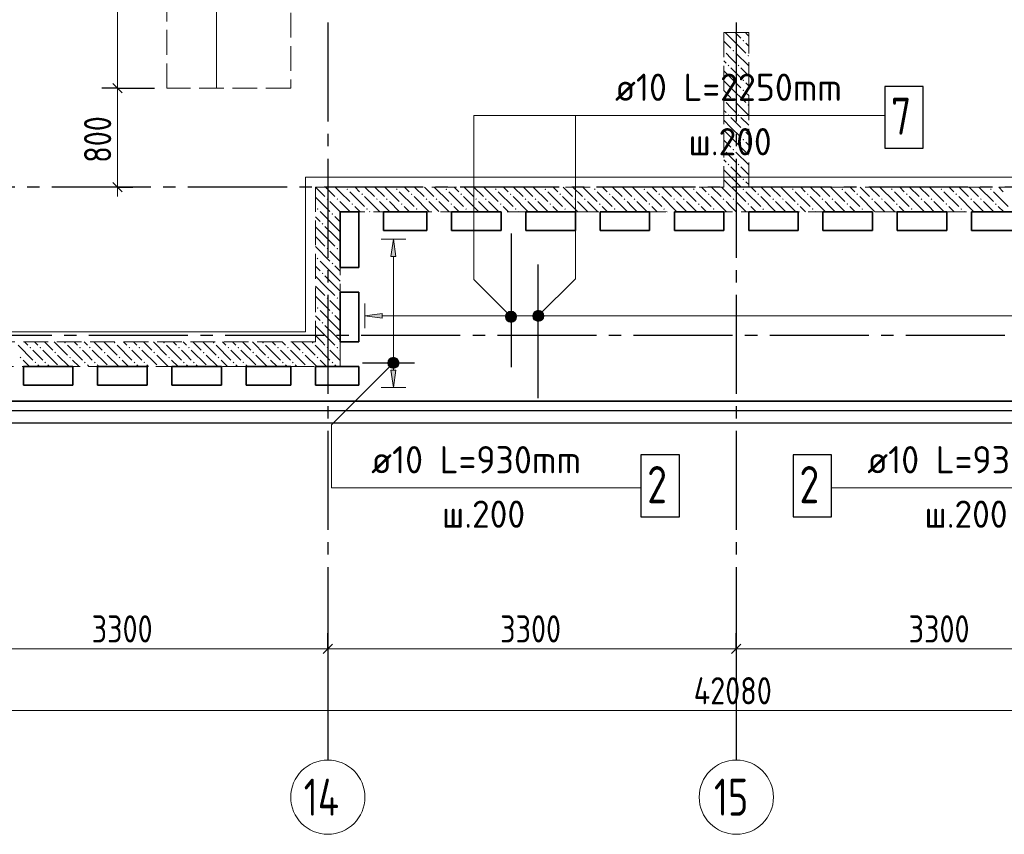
# Model space of a CAD drawing. Header units: millimetres. Extents: x 0 to 61017, y 0 to 42000.
# Tile 9 of 29: x 22450 to 30405, y 16370 to 22953. Entities that reach past the tile are written whole.
import ezdxf

# ---------------------------------------------------------------- set-up
doc = ezdxf.new("R2010")
doc.units = ezdxf.units.MM
doc.linetypes.add('______2', pattern=[270, 200, -70])
doc.linetypes.add('______5', pattern=[1100, 800, -100, 100, -100])
for name, color, linetype, lineweight in [('Standard', 7, 'Continuous', 25), ('ДОП Низ по У', 7, 'Continuous', 25), ('Обрамление П-обр. равн.', 7, 'Continuous', 25), ('Оси', 40, '______5', 18), ('Позиционная метка линия выноска', 7, 'Continuous', 13), ('Позиционная метка номер позиции', 7, 'Continuous', 13), ('Примечания', 7, 'Continuous', 25)]:
    doc.layers.add(name, color=color, linetype=linetype, lineweight=lineweight)
doc.layers.add('ЖБ Перекрытие верхний уровень', color=7, linetype='Continuous', lineweight=25, true_color=0xe0e0ff)
doc.layers.add('ЖБ Стена верхний уровень', color=7, linetype='Continuous', lineweight=25, true_color=0x006e00)
doc.styles.add('GOST 2.304-81', font='txt')
doc.styles.add('ISOCPEUR', font='txt')

msp = doc.modelspace()

# ---------------------------------------------------------------- hatches: boundary and pattern name
at = {"layer": 'ЖБ Стена верхний уровень', "linetype": 'Continuous', "lineweight": 18, "transparency": 33554687}
for points in [[(28290.5, 22783.1), (28296.9, 22789.6), (28303.4, 22783.1), (28296.9, 22776.6)], [(28140, 22706.6), (28143.5, 22703.1), (28140, 22699.7)], [(28210.4, 22703.1), (28216.9, 22709.6), (28223.4, 22703.1), (28216.9, 22696.6)], [(28330.5, 22663.1), (28337, 22669.6), (28340, 22666.6), (28340, 22659.7), (28337, 22656.6)], [(28170.5, 22583.1), (28177, 22589.6), (28183.5, 22583.1), (28177, 22576.6)], [(28250.5, 22583.1), (28257, 22589.6), (28263.5, 22583.1), (28257, 22576.6)], [(28290.5, 22463.1), (28296.9, 22469.6), (28303.4, 22463.1), (28296.9, 22456.6)], [(28290.5, 22383.1), (28296.9, 22389.6), (28303.4, 22383.1), (28296.9, 22376.6)], [(28140, 22306.6), (28143.5, 22303.1), (28140, 22299.7)], [(28210.4, 22303.1), (28216.9, 22309.6), (28223.4, 22303.1), (28216.9, 22296.6)], [(28330.5, 22263.1), (28337, 22269.6), (28340, 22266.6), (28340, 22259.7), (28337, 22256.6)], [(28170.5, 22183.1), (28177, 22189.6), (28183.5, 22183.1), (28177, 22176.6)], [(28250.5, 22183.1), (28257, 22189.6), (28263.5, 22183.1), (28257, 22176.6)], [(28290.5, 22063.1), (28296.9, 22069.6), (28303.4, 22063.1), (28296.9, 22056.6)], [(28290.5, 21983.1), (28296.9, 21989.6), (28303.4, 21983.1), (28296.9, 21976.6)], [(28140, 21906.6), (28143.5, 21903.1), (28140, 21899.7)], [(28210.4, 21903.1), (28216.9, 21909.6), (28223.4, 21903.1), (28216.9, 21896.6)], [(28330.5, 21863.1), (28337, 21869.6), (28340, 21866.6), (28340, 21859.7), (28337, 21856.6)], [(28170.5, 21783.1), (28177, 21789.6), (28183.5, 21783.1), (28177, 21776.6)], [(28250.5, 21783.1), (28257, 21789.6), (28263.5, 21783.1), (28257, 21776.6)], [(28290.5, 21663.1), (28296.9, 21669.6), (28303.4, 21663.1), (28296.9, 21656.6)], [(25090.5, 21583.1), (25097, 21589.6), (25103.4, 21583.1), (25097, 21576.6)], [(25490.5, 21583.1), (25497, 21589.6), (25503.4, 21583.1), (25497, 21576.6)], [(25890.5, 21583.1), (25897, 21589.6), (25903.4, 21583.1), (25897, 21576.6)], [(26290.5, 21583.1), (26296.9, 21589.6), (26303.4, 21583.1), (26296.9, 21576.6)], [(26690.5, 21583.1), (26696.9, 21589.6), (26703.4, 21583.1), (26696.9, 21576.6)], [(27090.5, 21583.1), (27096.9, 21589.6), (27103.4, 21583.1), (27096.9, 21576.6)], [(27490.5, 21583.1), (27496.9, 21589.6), (27503.4, 21583.1), (27496.9, 21576.6)], [(27890.5, 21583.1), (27896.9, 21589.6), (27903.4, 21583.1), (27896.9, 21576.6)], [(28290.5, 21583.1), (28296.9, 21589.6), (28303.4, 21583.1), (28296.9, 21576.6)], [(28690.5, 21583.1), (28696.9, 21589.6), (28703.4, 21583.1), (28696.9, 21576.6)], [(29090.5, 21583.1), (29096.9, 21589.6), (29103.4, 21583.1), (29096.9, 21576.6)], [(29490.5, 21583.1), (29496.9, 21589.6), (29503.4, 21583.1), (29496.9, 21576.6)], [(29890.5, 21583.1), (29896.9, 21589.6), (29903.4, 21583.1), (29896.9, 21576.6)], [(30290.5, 21583.1), (30296.9, 21589.6), (30303.4, 21583.1), (30296.9, 21576.6)], [(24930.5, 21503.1), (24937, 21509.6), (24943.5, 21503.1), (24937, 21496.6)], [(25010.4, 21503.1), (25016.9, 21509.6), (25023.4, 21503.1), (25016.9, 21496.6)], [(25210.4, 21543.1), (25216.9, 21549.6), (25223.4, 21543.1), (25216.9, 21536.6)], [(25330.5, 21503.1), (25337, 21509.6), (25343.5, 21503.1), (25337, 21496.6)], [(25410.4, 21503.1), (25416.9, 21509.6), (25423.4, 21503.1), (25416.9, 21496.6)], [(25610.4, 21543.1), (25616.9, 21549.6), (25623.4, 21543.1), (25616.9, 21536.6)], [(25730.5, 21503.1), (25737, 21509.6), (25743.5, 21503.1), (25737, 21496.6)], [(25810.4, 21503.1), (25816.9, 21509.6), (25823.4, 21503.1), (25816.9, 21496.6)], [(26010.4, 21543.1), (26016.9, 21549.6), (26023.4, 21543.1), (26016.9, 21536.6)], [(26130.5, 21503.1), (26137, 21509.6), (26143.5, 21503.1), (26137, 21496.6)], [(26210.4, 21503.1), (26216.9, 21509.6), (26223.4, 21503.1), (26216.9, 21496.6)], [(26410.4, 21543.1), (26416.9, 21549.6), (26423.4, 21543.1), (26416.9, 21536.6)], [(26530.5, 21503.1), (26537, 21509.6), (26543.5, 21503.1), (26537, 21496.6)], [(26610.4, 21503.1), (26616.9, 21509.6), (26623.4, 21503.1), (26616.9, 21496.6)], [(26810.4, 21543.1), (26816.9, 21549.6), (26823.4, 21543.1), (26816.9, 21536.6)], [(26930.5, 21503.1), (26937, 21509.6), (26943.5, 21503.1), (26937, 21496.6)], [(27010.4, 21503.1), (27016.9, 21509.6), (27023.4, 21503.1), (27016.9, 21496.6)], [(27210.4, 21543.1), (27216.9, 21549.6), (27223.4, 21543.1), (27216.9, 21536.6)], [(27330.5, 21503.1), (27337, 21509.6), (27343.5, 21503.1), (27337, 21496.6)], [(27410.4, 21503.1), (27416.9, 21509.6), (27423.4, 21503.1), (27416.9, 21496.6)], [(27610.4, 21543.1), (27616.9, 21549.6), (27623.4, 21543.1), (27616.9, 21536.6)], [(27730.5, 21503.1), (27737, 21509.6), (27743.5, 21503.1), (27737, 21496.6)], [(27810.4, 21503.1), (27816.9, 21509.6), (27823.4, 21503.1), (27816.9, 21496.6)], [(28010.4, 21543.1), (28016.9, 21549.6), (28023.4, 21543.1), (28016.9, 21536.6)], [(28130.5, 21503.1), (28137, 21509.6), (28143.5, 21503.1), (28137, 21496.6)], [(28210.4, 21503.1), (28216.9, 21509.6), (28223.4, 21503.1), (28216.9, 21496.6)], [(28410.4, 21543.1), (28416.9, 21549.6), (28423.4, 21543.1), (28416.9, 21536.6)], [(28530.5, 21503.1), (28537, 21509.6), (28543.5, 21503.1), (28537, 21496.6)], [(28610.4, 21503.1), (28616.9, 21509.6), (28623.4, 21503.1), (28616.9, 21496.6)], [(28810.4, 21543.1), (28816.9, 21549.6), (28823.4, 21543.1), (28816.9, 21536.6)], [(28930.5, 21503.1), (28937, 21509.6), (28943.5, 21503.1), (28937, 21496.6)], [(29010.4, 21503.1), (29016.9, 21509.6), (29023.4, 21503.1), (29016.9, 21496.6)], [(29210.4, 21543.1), (29216.9, 21549.6), (29223.4, 21543.1), (29216.9, 21536.6)], [(29330.5, 21503.1), (29337, 21509.6), (29343.5, 21503.1), (29337, 21496.6)], [(29410.4, 21503.1), (29416.9, 21509.6), (29423.4, 21503.1), (29416.9, 21496.6)], [(29610.4, 21543.1), (29616.9, 21549.6), (29623.4, 21543.1), (29616.9, 21536.6)], [(29730.5, 21503.1), (29737, 21509.6), (29743.5, 21503.1), (29737, 21496.6)], [(29810.4, 21503.1), (29816.9, 21509.6), (29823.4, 21503.1), (29816.9, 21496.6)], [(30010.4, 21543.1), (30016.9, 21549.6), (30023.4, 21543.1), (30016.9, 21536.6)], [(30130.5, 21503.1), (30137, 21509.6), (30143.5, 21503.1), (30137, 21496.6)], [(30210.4, 21503.1), (30216.9, 21509.6), (30223.4, 21503.1), (30216.9, 21496.6)], [(24850.5, 21423.1), (24857, 21429.6), (24863.5, 21423.1), (24857, 21416.6)], [(25130.5, 21463.1), (25137, 21469.6), (25143.5, 21463.1), (25137, 21456.6)], [(25250.5, 21423.1), (25257, 21429.6), (25263.5, 21423.1), (25257, 21416.6)], [(25530.5, 21463.1), (25537, 21469.6), (25543.5, 21463.1), (25537, 21456.6)], [(25650.5, 21423.1), (25657, 21429.6), (25663.5, 21423.1), (25657, 21416.6)], [(25930.5, 21463.1), (25937, 21469.6), (25943.5, 21463.1), (25937, 21456.6)], [(26050.5, 21423.1), (26057, 21429.6), (26063.5, 21423.1), (26057, 21416.6)], [(26330.5, 21463.1), (26337, 21469.6), (26343.5, 21463.1), (26337, 21456.6)], [(26450.5, 21423.1), (26457, 21429.6), (26463.5, 21423.1), (26457, 21416.6)], [(26730.5, 21463.1), (26737, 21469.6), (26743.5, 21463.1), (26737, 21456.6)], [(26850.5, 21423.1), (26857, 21429.6), (26863.5, 21423.1), (26857, 21416.6)], [(27130.5, 21463.1), (27137, 21469.6), (27143.5, 21463.1), (27137, 21456.6)], [(27250.5, 21423.1), (27257, 21429.6), (27263.5, 21423.1), (27257, 21416.6)], [(27530.5, 21463.1), (27537, 21469.6), (27543.5, 21463.1), (27537, 21456.6)], [(27650.5, 21423.1), (27657, 21429.6), (27663.5, 21423.1), (27657, 21416.6)], [(27930.5, 21463.1), (27937, 21469.6), (27943.5, 21463.1), (27937, 21456.6)], [(28050.5, 21423.1), (28057, 21429.6), (28063.5, 21423.1), (28057, 21416.6)], [(28330.5, 21463.1), (28337, 21469.6), (28343.5, 21463.1), (28337, 21456.6)], [(28450.5, 21423.1), (28457, 21429.6), (28463.5, 21423.1), (28457, 21416.6)], [(28730.5, 21463.1), (28737, 21469.6), (28743.5, 21463.1), (28737, 21456.6)], [(28850.5, 21423.1), (28857, 21429.6), (28863.5, 21423.1), (28857, 21416.6)], [(29130.5, 21463.1), (29137, 21469.6), (29143.5, 21463.1), (29137, 21456.6)], [(29250.5, 21423.1), (29257, 21429.6), (29263.5, 21423.1), (29257, 21416.6)], [(29530.5, 21463.1), (29537, 21469.6), (29543.5, 21463.1), (29537, 21456.6)], [(29650.5, 21423.1), (29657, 21429.6), (29663.5, 21423.1), (29657, 21416.6)], [(29930.5, 21463.1), (29937, 21469.6), (29943.5, 21463.1), (29937, 21456.6)], [(30050.5, 21423.1), (30057, 21429.6), (30063.5, 21423.1), (30057, 21416.6)], [(30330.5, 21463.1), (30337, 21469.6), (30343.5, 21463.1), (30337, 21456.6)], [(24970.5, 21383.1), (24977, 21389.6), (24983.5, 21383.1), (24977, 21376.6)], [(24890.5, 21303.1), (24897, 21309.6), (24903.4, 21303.1), (24897, 21296.6)], [(24930.5, 21103.1), (24937, 21109.6), (24943.5, 21103.1), (24937, 21096.6)], [(25010.4, 21103.1), (25016.9, 21109.6), (25023.4, 21103.1), (25016.9, 21096.6)], [(24850.5, 21023.1), (24857, 21029.6), (24863.5, 21023.1), (24857, 21016.6)], [(24970.5, 20983.1), (24977, 20989.6), (24983.5, 20983.1), (24977, 20976.6)], [(24890.5, 20903.1), (24897, 20909.6), (24903.4, 20903.1), (24897, 20896.6)], [(24930.5, 20703.1), (24937, 20709.6), (24943.5, 20703.1), (24937, 20696.6)], [(25010.4, 20703.1), (25016.9, 20709.6), (25023.4, 20703.1), (25016.9, 20696.6)], [(24850.5, 20623.1), (24857, 20629.6), (24863.5, 20623.1), (24857, 20616.6)], [(24970.5, 20583.1), (24977, 20589.6), (24983.5, 20583.1), (24977, 20576.6)], [(24890.5, 20503.1), (24897, 20509.6), (24903.4, 20503.1), (24897, 20496.6)], [(22530.5, 20303.1), (22537, 20309.6), (22543.5, 20303.1), (22537, 20296.6)], [(22610.4, 20303.1), (22616.9, 20309.6), (22623.4, 20303.1), (22616.9, 20296.6)], [(22810.4, 20343.1), (22816.9, 20349.6), (22823.4, 20343.1), (22816.9, 20336.6)], [(22930.5, 20303.1), (22937, 20309.6), (22943.5, 20303.1), (22937, 20296.6)], [(23010.4, 20303.1), (23016.9, 20309.6), (23023.4, 20303.1), (23016.9, 20296.6)], [(23210.4, 20343.1), (23216.9, 20349.6), (23223.4, 20343.1), (23216.9, 20336.6)], [(23330.5, 20303.1), (23337, 20309.6), (23343.5, 20303.1), (23337, 20296.6)], [(23410.4, 20303.1), (23416.9, 20309.6), (23423.4, 20303.1), (23416.9, 20296.6)], [(23610.4, 20343.1), (23616.9, 20349.6), (23623.4, 20343.1), (23616.9, 20336.6)], [(23730.5, 20303.1), (23737, 20309.6), (23743.5, 20303.1), (23737, 20296.6)], [(23810.4, 20303.1), (23816.9, 20309.6), (23823.4, 20303.1), (23816.9, 20296.6)], [(24010.4, 20343.1), (24016.9, 20349.6), (24023.4, 20343.1), (24016.9, 20336.6)], [(24130.5, 20303.1), (24137, 20309.6), (24143.5, 20303.1), (24137, 20296.6)], [(24210.4, 20303.1), (24216.9, 20309.6), (24223.4, 20303.1), (24216.9, 20296.6)], [(24410.4, 20343.1), (24416.9, 20349.6), (24423.4, 20343.1), (24416.9, 20336.6)], [(24530.5, 20303.1), (24537, 20309.6), (24543.5, 20303.1), (24537, 20296.6)], [(24610.4, 20303.1), (24616.9, 20309.6), (24623.4, 20303.1), (24616.9, 20296.6)], [(24810.4, 20343.1), (24816.9, 20349.6), (24823.4, 20343.1), (24816.9, 20336.6)], [(24930.5, 20303.1), (24937, 20309.6), (24943.5, 20303.1), (24937, 20296.6)], [(25010.4, 20303.1), (25016.9, 20309.6), (25023.4, 20303.1), (25016.9, 20296.6)], [(22450.5, 20223.1), (22457, 20229.6), (22463.5, 20223.1), (22457, 20216.6)], [(22730.5, 20263.1), (22737, 20269.6), (22743.5, 20263.1), (22737, 20256.6)], [(22850.5, 20223.1), (22857, 20229.6), (22863.5, 20223.1), (22857, 20216.6)], [(23130.5, 20263.1), (23137, 20269.6), (23143.5, 20263.1), (23137, 20256.6)], [(23250.5, 20223.1), (23257, 20229.6), (23263.5, 20223.1), (23257, 20216.6)], [(23530.5, 20263.1), (23537, 20269.6), (23543.5, 20263.1), (23537, 20256.6)], [(23650.5, 20223.1), (23657, 20229.6), (23663.5, 20223.1), (23657, 20216.6)], [(23930.5, 20263.1), (23937, 20269.6), (23943.5, 20263.1), (23937, 20256.6)], [(24050.5, 20223.1), (24057, 20229.6), (24063.5, 20223.1), (24057, 20216.6)], [(24330.5, 20263.1), (24337, 20269.6), (24343.5, 20263.1), (24337, 20256.6)], [(24450.5, 20223.1), (24457, 20229.6), (24463.5, 20223.1), (24457, 20216.6)], [(24730.5, 20263.1), (24737, 20269.6), (24743.5, 20263.1), (24737, 20256.6)], [(24850.5, 20223.1), (24857, 20229.6), (24863.5, 20223.1), (24857, 20216.6)], [(22570.5, 20183.1), (22577, 20189.6), (22583.5, 20183.1), (22577, 20176.6)], [(22650.5, 20183.1), (22657, 20189.6), (22663.5, 20183.1), (22657, 20176.6)], [(22970.5, 20183.1), (22977, 20189.6), (22983.5, 20183.1), (22977, 20176.6)], [(23050.5, 20183.1), (23057, 20189.6), (23063.5, 20183.1), (23057, 20176.6)], [(23370.5, 20183.1), (23377, 20189.6), (23383.5, 20183.1), (23377, 20176.6)], [(23450.5, 20183.1), (23457, 20189.6), (23463.5, 20183.1), (23457, 20176.6)], [(23770.5, 20183.1), (23777, 20189.6), (23783.5, 20183.1), (23777, 20176.6)], [(23850.5, 20183.1), (23857, 20189.6), (23863.5, 20183.1), (23857, 20176.6)], [(24170.5, 20183.1), (24177, 20189.6), (24183.5, 20183.1), (24177, 20176.6)], [(24250.5, 20183.1), (24257, 20189.6), (24263.5, 20183.1), (24257, 20176.6)], [(24570.5, 20183.1), (24577, 20189.6), (24583.5, 20183.1), (24577, 20176.6)], [(24650.5, 20183.1), (24657, 20189.6), (24663.5, 20183.1), (24657, 20176.6)], [(24970.5, 20183.1), (24977, 20189.6), (24983.5, 20183.1), (24977, 20176.6)]]:
    msp.add_hatch(color=7, dxfattribs=at).paths.add_polyline_path(points, flags=16)
at = {"layer": 'Обрамление П-обр. равн.', "linetype": 'Continuous', "lineweight": 13, "transparency": 33554687}
for points in [[(25490, 21040), (25470, 21180), (25450, 21040)], [(26617.5, 20598.7), (26640, 20515), (26640, 20605)], [(26640, 20605), (26640, 20515), (26662.5, 20521.3)], [(26640, 20605), (26662.5, 20521.3), (26662.5, 20598.7)], [(26601.3, 20537.5), (26601.3, 20582.5), (26595, 20560)], [(26601.3, 20582.5), (26617.5, 20521.3), (26617.5, 20598.7)], [(26601.3, 20582.5), (26601.3, 20537.5), (26617.5, 20521.3)], [(26617.5, 20598.7), (26617.5, 20521.3), (26640, 20515)], [(26662.5, 20598.7), (26662.5, 20521.3), (26678.7, 20537.5)], [(26662.5, 20598.7), (26678.7, 20537.5), (26678.7, 20582.5)], [(26678.7, 20582.5), (26678.7, 20537.5), (26685, 20560)]]:
    msp.add_hatch(color=7, dxfattribs=at).paths.add_polyline_path(points)
for points in [[(25380, 20540), (25240, 20560), (25380, 20580)], [(25490, 20120), (25470, 19980), (25450, 20120)]]:
    msp.add_hatch(color=7, dxfattribs=at).paths.add_polyline_path(points, flags=16)
at = {"layer": 'Позиционная метка номер позиции', "linetype": 'Continuous', "lineweight": 13, "transparency": 33554687}
for points in [[(26388.2, 20520.7), (26431.5, 20595.8), (26376.7, 20541.1)], [(26376.7, 20541.1), (26431.5, 20595.8), (26408.5, 20595.8)], [(26376.7, 20541.1), (26408.5, 20595.8), (26376.7, 20564)], [(26376.7, 20564), (26408.5, 20595.8), (26388.2, 20584.4)], [(26388.2, 20520.7), (26451.8, 20584.4), (26431.5, 20595.8)], [(26408.5, 20509.3), (26451.8, 20584.4), (26388.2, 20520.7)], [(26408.5, 20509.3), (26463.3, 20564), (26451.8, 20584.4)], [(26431.5, 20509.3), (26463.3, 20564), (26408.5, 20509.3)], [(26431.5, 20509.3), (26463.3, 20541.1), (26463.3, 20564)], [(26463.3, 20541.1), (26431.5, 20509.3), (26451.8, 20520.7)], [(26596.7, 20571.5), (26671.8, 20528.2), (26608.2, 20591.8)], [(26596.7, 20548.5), (26651.5, 20516.7), (26596.7, 20571.5)], [(26596.7, 20571.5), (26651.5, 20516.7), (26671.8, 20528.2)], [(26628.5, 20516.7), (26596.7, 20548.5), (26608.2, 20528.2)], [(26596.7, 20548.5), (26628.5, 20516.7), (26651.5, 20516.7)], [(26608.2, 20591.8), (26683.3, 20548.5), (26628.5, 20603.3)], [(26608.2, 20591.8), (26671.8, 20528.2), (26683.3, 20548.5)], [(26628.5, 20603.3), (26683.3, 20548.5), (26683.3, 20571.5)], [(26628.5, 20603.3), (26683.3, 20571.5), (26651.5, 20603.3)], [(26651.5, 20603.3), (26683.3, 20571.5), (26671.8, 20591.8)], [(25501.8, 20148.2), (25438.2, 20211.8), (25426.7, 20191.5)], [(25513.3, 20168.5), (25458.5, 20223.3), (25438.2, 20211.8)], [(25513.3, 20168.5), (25438.2, 20211.8), (25501.8, 20148.2)], [(25513.3, 20191.5), (25481.5, 20223.3), (25458.5, 20223.3)], [(25513.3, 20191.5), (25458.5, 20223.3), (25513.3, 20168.5)], [(25481.5, 20223.3), (25513.3, 20191.5), (25501.8, 20211.8)], [(25501.8, 20148.2), (25426.7, 20191.5), (25481.5, 20136.7)], [(25481.5, 20136.7), (25426.7, 20191.5), (25426.7, 20168.5)], [(25481.5, 20136.7), (25426.7, 20168.5), (25458.5, 20136.7)], [(25458.5, 20136.7), (25426.7, 20168.5), (25438.2, 20148.2)]]:
    msp.add_hatch(color=7, dxfattribs=at).paths.add_polyline_path(points)

# ---------------------------------------------------------------- linework, layer by layer
at = {"layer": 'Standard', "color": 7, "linetype": 'Continuous', "lineweight": 25, "transparency": 33554687}
for p, q in [((23202.5, 22437.5), (23277.5, 22362.5)), ((23202.5, 21637.5), (23277.5, 21562.5)), ((24902.5, 17832.5), (24977.5, 17907.5)), ((28202.5, 17832.5), (28277.5, 17907.5))]:
    msp.add_line(p, q, dxfattribs=at)
at = {"layer": 'Standard', "color": 251, "linetype": 'Continuous', "lineweight": -3, "true_color": 0x656565, "transparency": 33554687}
for p, q in [((23240, 22400), (23115, 22400)), ((23240, 22400), (23365, 22400)), ((23240, 22400), (23540, 22400)), ((23240, 21600), (23115, 21600)), ((23240, 21600), (23365, 21600)), ((23240, 21600), (23240, 21600)), ((24940, 17870), (24940, 17995)), ((28240, 17870), (28240, 17995)), ((24940, 17870), (24940, 17745)), ((24940, 17870), (24940, 17417.8)), ((28240, 17870), (28240, 17745)), ((28240, 17870), (28240, 17417.8))]:
    msp.add_line(p, q, dxfattribs=at)
at = {"layer": 'Standard', "color": 7, "linetype": 'Continuous', "lineweight": 13, "transparency": 33554687}
for p, q in [((23240, 22400), (23240, 21600)), ((23240, 21600), (23240, 21525)), ((21640, 17870), (24940, 17870)), ((24940, 17870), (28240, 17870)), ((28240, 17870), (31540, 17870)), ((49280, 17370), (7200, 17370))]:
    msp.add_line(p, q, dxfattribs=at)
at = {"layer": 'Standard', "color": 254, "linetype": 'Continuous', "lineweight": 25, "true_color": 0xc4c4ff, "transparency": 33554687}
for points in [[(6929, 19695), (49881, 19695), (49881, 38970), (6929, 38970), (6929, 19695)], [(7029, 19795), (49781, 19795), (49781, 38870), (7029, 38870), (7029, 19795)]]:
    msp.add_lwpolyline(points, dxfattribs=at)
at = {"layer": 'Standard', "color": 7, "linetype": 'Continuous', "lineweight": 13, "transparency": 33554687}
msp.add_lwpolyline([(23240, 24900), (23240, 23294.3), (23240, 23294.3), (23240, 22400)], dxfattribs=at)
at = {"layer": 'ДОП Низ по У', "color": 7, "linetype": 'Continuous', "lineweight": 18, "transparency": 33554687}
msp.add_line((24040, 24895), (24040, 22405), dxfattribs=at)
at = {"layer": 'ЖБ Перекрытие верхний уровень', "color": 7, "linetype": 'Continuous', "lineweight": 35, "transparency": 33554687}
for p, q in [((25040, 21400), (25190, 21400)), ((25040, 20950), (25040, 21400)), ((25190, 21400), (25190, 20950)), ((25390, 21400), (25740, 21400)), ((25390, 21250), (25390, 21400)), ((25740, 21400), (25740, 21250)), ((25940, 21250), (25940, 21400)), ((25940, 21400), (26340, 21400)), ((26340, 21400), (26340, 21250)), ((26540, 21250), (26540, 21400)), ((26540, 21400), (26940, 21400)), ((26940, 21400), (26940, 21250)), ((27140, 21250), (27140, 21400)), ((27140, 21400), (27540, 21400)), ((27540, 21400), (27540, 21250)), ((27740, 21250), (27740, 21400)), ((27740, 21400), (28140, 21400)), ((28140, 21400), (28140, 21250)), ((28340, 21250), (28340, 21400)), ((28340, 21400), (28740, 21400)), ((28740, 21400), (28740, 21250)), ((28940, 21250), (28940, 21400)), ((28940, 21400), (29340, 21400)), ((29340, 21400), (29340, 21250)), ((29540, 21250), (29540, 21400)), ((29540, 21400), (29940, 21400)), ((29940, 21400), (29940, 21250)), ((30140, 21250), (30140, 21400)), ((30140, 21400), (30540, 21400)), ((25740, 21250), (25390, 21250)), ((26340, 21250), (25940, 21250)), ((26940, 21250), (26540, 21250)), ((27540, 21250), (27140, 21250)), ((28140, 21250), (27740, 21250)), ((28740, 21250), (28340, 21250)), ((29340, 21250), (28940, 21250)), ((29940, 21250), (29540, 21250)), ((30540, 21250), (30140, 21250)), ((25190, 20950), (25040, 20950)), ((25040, 20750), (25190, 20750)), ((25040, 20350), (25040, 20750)), ((25190, 20750), (25190, 20350)), ((25190, 20350), (25040, 20350)), ((22480, 20000), (22480, 20150)), ((22480, 20150), (22880, 20150)), ((22880, 20150), (22880, 20000)), ((23080, 20000), (23080, 20150)), ((23080, 20150), (23480, 20150)), ((23480, 20150), (23480, 20000)), ((23680, 20000), (23680, 20150)), ((23680, 20150), (24080, 20150)), ((24080, 20150), (24080, 20000)), ((24280, 20150), (24640, 20150)), ((24280, 20000), (24280, 20150)), ((24640, 20150), (24640, 20000)), ((24840, 20000), (24840, 20150)), ((24840, 20150), (25190, 20150)), ((25190, 20150), (25190, 20000)), ((22880, 20000), (22480, 20000)), ((23480, 20000), (23080, 20000)), ((24080, 20000), (23680, 20000)), ((24640, 20000), (24280, 20000)), ((25190, 20000), (24840, 20000)), ((7100, 19870), (28240, 19870)), ((28240, 19870), (49710, 19870))]:
    msp.add_line(p, q, dxfattribs=at)
at = {"layer": 'ЖБ Стена верхний уровень', "color": 251, "linetype": '______2', "lineweight": 13, "true_color": 0x656565, "transparency": 33554687}
for p, q in [((28340, 22850), (28140, 22850)), ((28140, 22850), (28140, 21600)), ((28340, 21600), (28340, 22850)), ((25040, 21600), (24840, 21600)), ((24840, 21600), (24840, 20350)), ((28140, 21600), (25040, 21600)), ((31640, 21600), (28340, 21600)), ((25040, 20350), (25040, 21400)), ((25040, 21400), (31440, 21400)), ((24840, 20350), (21120, 20350)), ((25040, 20150), (25040, 20350)), ((21120, 20150), (25040, 20150))]:
    msp.add_line(p, q, dxfattribs=at)
at = {"layer": 'ЖБ Стена верхний уровень', "color": 9, "linetype": 'Continuous', "lineweight": 18, "true_color": 0xc7c7c7, "transparency": 33554687}
for p, q in [((28150.1, 22850), (28196.9, 22803.1)), ((28230.1, 22850), (28277, 22803.1)), ((28340, 22820.1), (28316.9, 22843.1)), ((28140, 22780.1), (28196.9, 22723.1)), ((28196.9, 22803.1), (28316.9, 22683.1)), ((28316.9, 22763.1), (28340, 22740.1)), ((28196.9, 22643.1), (28157, 22683.1)), ((28237, 22683.1), (28340, 22580.1)), ((28140, 22620.1), (28157, 22603.1)), ((28237, 22603.1), (28196.9, 22643.1)), ((28196.9, 22483.1), (28140, 22540.1)), ((28196.9, 22563.1), (28277, 22483.1)), ((28277, 22563.1), (28340, 22500.1)), ((28140, 22460.1), (28196.9, 22403.1)), ((28196.9, 22483.1), (28277, 22403.1)), ((28340, 22420.1), (28316.9, 22443.1)), ((28140, 22380.1), (28196.9, 22323.1)), ((28196.9, 22403.1), (28316.9, 22283.1)), ((28316.9, 22363.1), (28340, 22340.1)), ((28196.9, 22243.1), (28157, 22283.1)), ((28237, 22283.1), (28340, 22180.1)), ((28140, 22220.1), (28157, 22203.1)), ((28237, 22203.1), (28196.9, 22243.1)), ((28196.9, 22083.1), (28140, 22140.1)), ((28196.9, 22163.1), (28277, 22083.1)), ((28277, 22163.1), (28340, 22100.1)), ((28140, 22060.1), (28196.9, 22003.1)), ((28196.9, 22083.1), (28277, 22003.1)), ((28340, 22020.1), (28316.9, 22043.1)), ((28140, 21980.1), (28196.9, 21923.1)), ((28196.9, 22003.1), (28316.9, 21883.1)), ((28316.9, 21963.1), (28340, 21940.1)), ((28196.9, 21843.1), (28157, 21883.1)), ((28237, 21883.1), (28340, 21780.1)), ((28140, 21820.1), (28157, 21803.1)), ((28237, 21803.1), (28196.9, 21843.1)), ((28196.9, 21683.1), (28140, 21740.1)), ((28196.9, 21763.1), (28277, 21683.1)), ((28277, 21763.1), (28340, 21700.1)), ((28140, 21660.1), (28196.9, 21603.1)), ((28196.9, 21683.1), (28277, 21603.1)), ((28340, 21620.1), (28316.9, 21643.1)), ((24840.1, 21600), (24916.9, 21523.1)), ((24920.1, 21600), (24997, 21523.1)), ((25000.1, 21600), (25040, 21560.1)), ((25040, 21560.1), (25116.9, 21483.1)), ((25116.9, 21563.1), (25237, 21443.1)), ((25197, 21563.1), (25160.1, 21600)), ((25240.1, 21600), (25316.9, 21523.1)), ((25320.1, 21600), (25397, 21523.1)), ((25400.1, 21600), (25516.9, 21483.1)), ((25516.9, 21563.1), (25637, 21443.1)), ((25597, 21563.1), (25560.1, 21600)), ((25640.1, 21600), (25716.9, 21523.1)), ((25720.1, 21600), (25797, 21523.1)), ((25800.1, 21600), (25916.9, 21483.1)), ((25916.9, 21563.1), (26037, 21443.1)), ((25996.9, 21563.1), (25960.1, 21600)), ((26040.1, 21600), (26116.9, 21523.1)), ((26120.1, 21600), (26196.9, 21523.1)), ((26200.1, 21600), (26316.9, 21483.1)), ((26316.9, 21563.1), (26437, 21443.1)), ((26396.9, 21563.1), (26360.1, 21600)), ((26440.1, 21600), (26516.9, 21523.1)), ((26520.1, 21600), (26596.9, 21523.1)), ((26600.1, 21600), (26716.9, 21483.1)), ((26716.9, 21563.1), (26837, 21443.1)), ((26796.9, 21563.1), (26760.1, 21600)), ((26840.1, 21600), (26916.9, 21523.1)), ((26920.1, 21600), (26996.9, 21523.1)), ((27000.1, 21600), (27116.9, 21483.1)), ((27116.9, 21563.1), (27237, 21443.1)), ((27196.9, 21563.1), (27160.1, 21600)), ((27240.1, 21600), (27316.9, 21523.1)), ((27320.1, 21600), (27396.9, 21523.1)), ((27400.1, 21600), (27516.9, 21483.1)), ((27516.9, 21563.1), (27637, 21443.1)), ((27596.9, 21563.1), (27560.1, 21600)), ((27640.1, 21600), (27716.9, 21523.1)), ((27720.1, 21600), (27796.9, 21523.1)), ((27800.1, 21600), (27916.9, 21483.1)), ((27916.9, 21563.1), (28037, 21443.1)), ((27996.9, 21563.1), (27960.1, 21600)), ((28040.1, 21600), (28116.9, 21523.1)), ((28120.1, 21600), (28196.9, 21523.1)), ((28196.9, 21603.1), (28200.1, 21600)), ((28200.1, 21600), (28316.9, 21483.1)), ((28316.9, 21563.1), (28437, 21443.1)), ((28396.9, 21563.1), (28360.1, 21600)), ((28440.1, 21600), (28516.9, 21523.1)), ((28520.1, 21600), (28596.9, 21523.1)), ((28600.1, 21600), (28716.9, 21483.1)), ((28716.9, 21563.1), (28837, 21443.1)), ((28796.9, 21563.1), (28760.1, 21600)), ((28840.1, 21600), (28916.9, 21523.1)), ((28920.1, 21600), (28996.9, 21523.1)), ((29000.1, 21600), (29116.9, 21483.1)), ((29116.9, 21563.1), (29237, 21443.1)), ((29196.9, 21563.1), (29160.1, 21600)), ((29240.1, 21600), (29316.9, 21523.1)), ((29320.1, 21600), (29396.9, 21523.1)), ((29400.1, 21600), (29516.9, 21483.1)), ((29516.9, 21563.1), (29637, 21443.1)), ((29596.9, 21563.1), (29560.1, 21600)), ((29640.1, 21600), (29716.9, 21523.1)), ((29720.1, 21600), (29796.9, 21523.1)), ((29800.1, 21600), (29916.9, 21483.1)), ((29916.9, 21563.1), (30037, 21443.1)), ((29996.9, 21563.1), (29960.1, 21600)), ((30040.1, 21600), (30116.9, 21523.1)), ((30120.1, 21600), (30196.9, 21523.1)), ((30200.1, 21600), (30316.9, 21483.1)), ((30316.9, 21563.1), (30437, 21443.1)), ((30396.9, 21563.1), (30360.1, 21600)), ((24840, 21520.1), (24957, 21403.1)), ((24997, 21443.1), (24957, 21483.1)), ((25037, 21483.1), (25040, 21480.1)), ((25040, 21480.1), (25120.1, 21400)), ((25237, 21523.1), (25357, 21403.1)), ((25397, 21443.1), (25357, 21483.1)), ((25437, 21483.1), (25520.1, 21400)), ((25637, 21523.1), (25757, 21403.1)), ((25797, 21443.1), (25757, 21483.1)), ((25837, 21483.1), (25920.1, 21400)), ((26037, 21523.1), (26157, 21403.1)), ((26196.9, 21443.1), (26157, 21483.1)), ((26237, 21483.1), (26320.1, 21400)), ((26437, 21523.1), (26557, 21403.1)), ((26596.9, 21443.1), (26557, 21483.1)), ((26637, 21483.1), (26720.1, 21400)), ((26837, 21523.1), (26957, 21403.1)), ((26996.9, 21443.1), (26957, 21483.1)), ((27037, 21483.1), (27120.1, 21400)), ((27237, 21523.1), (27357, 21403.1)), ((27396.9, 21443.1), (27357, 21483.1)), ((27437, 21483.1), (27520.1, 21400)), ((27637, 21523.1), (27757, 21403.1)), ((27796.9, 21443.1), (27757, 21483.1)), ((27837, 21483.1), (27920.1, 21400)), ((28037, 21523.1), (28157, 21403.1)), ((28196.9, 21443.1), (28157, 21483.1)), ((28237, 21483.1), (28320.1, 21400)), ((28437, 21523.1), (28557, 21403.1)), ((28596.9, 21443.1), (28557, 21483.1)), ((28637, 21483.1), (28720.1, 21400)), ((28837, 21523.1), (28957, 21403.1)), ((28996.9, 21443.1), (28957, 21483.1)), ((29037, 21483.1), (29120.1, 21400)), ((29237, 21523.1), (29357, 21403.1)), ((29396.9, 21443.1), (29357, 21483.1)), ((29437, 21483.1), (29520.1, 21400)), ((29637, 21523.1), (29757, 21403.1)), ((29796.9, 21443.1), (29757, 21483.1)), ((29837, 21483.1), (29920.1, 21400)), ((30037, 21523.1), (30157, 21403.1)), ((30196.9, 21443.1), (30157, 21483.1)), ((30237, 21483.1), (30320.1, 21400)), ((24997, 21283.1), (24877, 21403.1)), ((25037, 21403.1), (24997, 21443.1)), ((25157, 21443.1), (25200.1, 21400)), ((25280.1, 21400), (25277, 21403.1)), ((25437, 21403.1), (25397, 21443.1)), ((25557, 21443.1), (25600.1, 21400)), ((25680.1, 21400), (25677, 21403.1)), ((25837, 21403.1), (25797, 21443.1)), ((25957, 21443.1), (26000.1, 21400)), ((26080.1, 21400), (26077, 21403.1)), ((26237, 21403.1), (26196.9, 21443.1)), ((26357, 21443.1), (26400.1, 21400)), ((26480.1, 21400), (26477, 21403.1)), ((26637, 21403.1), (26596.9, 21443.1)), ((26757, 21443.1), (26800.1, 21400)), ((26880.1, 21400), (26877, 21403.1)), ((27037, 21403.1), (26996.9, 21443.1)), ((27157, 21443.1), (27200.1, 21400)), ((27280.1, 21400), (27277, 21403.1)), ((27437, 21403.1), (27396.9, 21443.1)), ((27557, 21443.1), (27600.1, 21400)), ((27680.1, 21400), (27677, 21403.1)), ((27837, 21403.1), (27796.9, 21443.1)), ((27957, 21443.1), (28000.1, 21400)), ((28080.1, 21400), (28077, 21403.1)), ((28237, 21403.1), (28196.9, 21443.1)), ((28357, 21443.1), (28400.1, 21400)), ((28480.1, 21400), (28477, 21403.1)), ((28637, 21403.1), (28596.9, 21443.1)), ((28757, 21443.1), (28800.1, 21400)), ((28880.1, 21400), (28877, 21403.1)), ((29037, 21403.1), (28996.9, 21443.1)), ((29157, 21443.1), (29200.1, 21400)), ((29280.1, 21400), (29277, 21403.1)), ((29437, 21403.1), (29396.9, 21443.1)), ((29557, 21443.1), (29600.1, 21400)), ((29680.1, 21400), (29677, 21403.1)), ((29837, 21403.1), (29796.9, 21443.1)), ((29957, 21443.1), (30000.1, 21400)), ((30080.1, 21400), (30077, 21403.1)), ((30237, 21403.1), (30196.9, 21443.1)), ((30357, 21443.1), (30400.1, 21400)), ((24840, 21360.1), (24877, 21323.1)), ((24997, 21363.1), (25040, 21320.1)), ((24916.9, 21203.1), (24840, 21280.1)), ((24916.9, 21283.1), (24997, 21203.1)), ((24997, 21283.1), (25040, 21240.1)), ((24840, 21200.1), (24916.9, 21123.1)), ((24916.9, 21203.1), (24997, 21123.1)), ((24997, 21203.1), (25040, 21160.1)), ((24840, 21120.1), (24957, 21003.1)), ((24997, 21043.1), (24957, 21083.1)), ((25037, 21083.1), (25040, 21080.1)), ((24997, 20883.1), (24877, 21003.1)), ((25037, 21003.1), (24997, 21043.1)), ((24840, 20960.1), (24877, 20923.1)), ((24997, 20963.1), (25040, 20920.1)), ((24916.9, 20803.1), (24840, 20880.1)), ((24916.9, 20883.1), (24997, 20803.1)), ((24997, 20883.1), (25040, 20840.1)), ((24840, 20800.1), (24916.9, 20723.1)), ((24916.9, 20803.1), (24997, 20723.1)), ((24997, 20803.1), (25040, 20760.1)), ((24840, 20720.1), (24957, 20603.1)), ((24997, 20643.1), (24957, 20683.1)), ((25037, 20683.1), (25040, 20680.1)), ((25037, 20603.1), (24997, 20643.1)), ((24840, 20560.1), (24877, 20523.1)), ((24997, 20483.1), (24877, 20603.1)), ((24997, 20563.1), (25040, 20520.1)), ((24916.9, 20403.1), (24840, 20480.1)), ((24916.9, 20483.1), (24997, 20403.1)), ((24997, 20483.1), (25040, 20440.1)), ((24840, 20400.1), (24890.1, 20350)), ((24916.9, 20403.1), (24970.1, 20350)), ((24997, 20403.1), (25040, 20360.1)), ((22437, 20323.1), (22557, 20203.1)), ((22490.1, 20350), (22516.9, 20323.1)), ((22570.1, 20350), (22597, 20323.1)), ((22650.1, 20350), (22716.9, 20283.1)), ((22730.1, 20350), (22837, 20243.1)), ((22837, 20323.1), (22957, 20203.1)), ((22890.1, 20350), (22916.9, 20323.1)), ((22970.1, 20350), (22997, 20323.1)), ((23050.1, 20350), (23116.9, 20283.1)), ((23130.1, 20350), (23237, 20243.1)), ((23237, 20323.1), (23357, 20203.1)), ((23290.1, 20350), (23316.9, 20323.1)), ((23370.1, 20350), (23397, 20323.1)), ((23450.1, 20350), (23516.9, 20283.1)), ((23530.1, 20350), (23637, 20243.1)), ((23637, 20323.1), (23757, 20203.1)), ((23690.1, 20350), (23716.9, 20323.1)), ((23770.1, 20350), (23797, 20323.1)), ((23850.1, 20350), (23916.9, 20283.1)), ((23930.1, 20350), (24037, 20243.1)), ((24037, 20323.1), (24157, 20203.1)), ((24090.1, 20350), (24116.9, 20323.1)), ((24170.1, 20350), (24197, 20323.1)), ((24250.1, 20350), (24316.9, 20283.1)), ((24330.1, 20350), (24437, 20243.1)), ((24437, 20323.1), (24557, 20203.1)), ((24490.1, 20350), (24516.9, 20323.1)), ((24570.1, 20350), (24597, 20323.1)), ((24650.1, 20350), (24716.9, 20283.1)), ((24730.1, 20350), (24837, 20243.1)), ((24837, 20323.1), (24957, 20203.1)), ((24890.1, 20350), (24916.9, 20323.1)), ((24970.1, 20350), (24997, 20323.1)), ((22597, 20243.1), (22557, 20283.1)), ((22637, 20203.1), (22597, 20243.1)), ((22637, 20283.1), (22757, 20163.1)), ((22757, 20243.1), (22850.1, 20150)), ((22997, 20243.1), (22957, 20283.1)), ((23037, 20203.1), (22997, 20243.1)), ((23037, 20283.1), (23157, 20163.1)), ((23157, 20243.1), (23250.1, 20150)), ((23397, 20243.1), (23357, 20283.1)), ((23437, 20203.1), (23397, 20243.1)), ((23437, 20283.1), (23557, 20163.1)), ((23557, 20243.1), (23650.1, 20150)), ((23797, 20243.1), (23757, 20283.1)), ((23837, 20203.1), (23797, 20243.1)), ((23837, 20283.1), (23957, 20163.1)), ((23957, 20243.1), (24050.1, 20150)), ((24197, 20243.1), (24157, 20283.1)), ((24237, 20203.1), (24197, 20243.1)), ((24237, 20283.1), (24357, 20163.1)), ((24357, 20243.1), (24450.1, 20150)), ((24597, 20243.1), (24557, 20283.1)), ((24637, 20203.1), (24597, 20243.1)), ((24637, 20283.1), (24757, 20163.1)), ((24757, 20243.1), (24850.1, 20150)), ((24997, 20243.1), (24957, 20283.1)), ((25037, 20203.1), (24997, 20243.1)), ((25037, 20283.1), (25040, 20280.1)), ((22530.1, 20150), (22477, 20203.1)), ((22597, 20163.1), (22610.1, 20150)), ((22677, 20163.1), (22690.1, 20150)), ((22930.1, 20150), (22877, 20203.1)), ((22997, 20163.1), (23010.1, 20150)), ((23077, 20163.1), (23090.1, 20150)), ((23330.1, 20150), (23277, 20203.1)), ((23397, 20163.1), (23410.1, 20150)), ((23477, 20163.1), (23490.1, 20150)), ((23730.1, 20150), (23677, 20203.1)), ((23797, 20163.1), (23810.1, 20150)), ((23877, 20163.1), (23890.1, 20150)), ((24130.1, 20150), (24077, 20203.1)), ((24197, 20163.1), (24210.1, 20150)), ((24277, 20163.1), (24290.1, 20150)), ((24530.1, 20150), (24477, 20203.1)), ((24597, 20163.1), (24610.1, 20150)), ((24677, 20163.1), (24690.1, 20150)), ((24930.1, 20150), (24877, 20203.1)), ((24997, 20163.1), (25010.1, 20150))]:
    msp.add_line(p, q, dxfattribs=at)
at = {"layer": 'Обрамление П-обр. равн.', "color": 251, "linetype": 'Continuous', "lineweight": 13, "true_color": 0x494949, "transparency": 33554687}
for p, q in [((25470, 21180), (25370, 21180)), ((25470, 21180), (25450, 21040)), ((25490, 21040), (25470, 21180)), ((25470, 21180), (25570, 21180)), ((25470, 21180), (25470, 21180)), ((25450, 21040), (25490, 21040)), ((25470, 20210), (25470, 21040)), ((25240, 20560), (25240, 20660)), ((26640, 20605), (26640, 20605)), ((25240, 20560), (25380, 20580)), ((25380, 20540), (25240, 20560)), ((25240, 20560), (25240, 20460)), ((25240, 20560), (25240, 20560)), ((25380, 20580), (25380, 20540)), ((25380, 20560), (26610, 20560)), ((26670, 20560), (31100, 20560)), ((26640, 20515), (26640, 20515)), ((25425, 20180), (25425, 20180)), ((25470, 20120), (25470, 20150)), ((25515, 20180), (25515, 20180)), ((25470, 19980), (25450, 20120)), ((25450, 20120), (25490, 20120)), ((25490, 20120), (25470, 19980)), ((25470, 19980), (25370, 19980)), ((25470, 19980), (25570, 19980)), ((25470, 19980), (25470, 19980))]:
    msp.add_line(p, q, dxfattribs=at)
at = {"layer": 'Обрамление П-обр. равн.', "color": 7, "linetype": 'Continuous', "lineweight": 25, "transparency": 33554687}
for p, q in [((26420, 21225), (26420, 20145)), ((26640, 19895), (26640, 20975)), ((25220, 20180), (25640, 20180))]:
    msp.add_line(p, q, dxfattribs=at)
for points in [[(29440, 21914), (29750, 21914), (29750, 22414), (29440, 22414), (29440, 21914)], [(27470, 18936), (27780, 18936), (27780, 19436), (27470, 19436), (27470, 18936)], [(28700, 18936), (29010, 18936), (29010, 19436), (28700, 19436), (28700, 18936)]]:
    msp.add_lwpolyline(points, dxfattribs=at)
at = {"layer": 'Обрамление П-обр. равн.', "color": 251, "linetype": 'Continuous', "lineweight": 13, "true_color": 0x494949, "transparency": 33554687}
msp.add_circle((26640, 20560), 45, dxfattribs=at)
at = {"layer": 'Оси', "color": 8, "linetype": '______5', "lineweight": -3, "transparency": 33554687}
for p, q in [((24940, 35030), (24940, 16970)), ((28240, 35030), (28240, 16970)), ((49910, 21600), (4600, 21600)), ((50210, 20400), (4600, 20400))]:
    msp.add_line(p, q, dxfattribs=at)
at = {"layer": 'Оси', "color": 7, "linetype": 'Continuous', "lineweight": 13, "transparency": 33554687}
for centre in [(24940, 16670), (28240, 16670)]:
    msp.add_circle(centre, 300, dxfattribs=at)
at = {"layer": 'Позиционная метка линия выноска', "color": 251, "linetype": 'Continuous', "lineweight": 13, "true_color": 0x494949, "transparency": 33554687}
msp.add_lwpolyline([(7150, 21680), (10680, 21680), (10680, 20430), (14240, 20430), (14240, 21680), (21200, 21680), (21200, 20430), (24760, 20430), (24760, 21680), (31720, 21680), (31720, 20430), (35280, 20430), (35280, 21680), (42240, 21680), (42240, 20430), (45800, 20430), (45800, 21680), (49100, 21680), (49100, 27480), (48740, 27480), (48740, 28540), (49100, 28540), (49100, 34450)], dxfattribs=at)
at = {"layer": 'Позиционная метка номер позиции', "color": 7, "linetype": 'Continuous', "lineweight": 13, "transparency": 33554687}
for p, q in [((26388.2, 20584.4), (26388.2, 20584.4)), ((26451.8, 20584.4), (26451.8, 20584.4)), ((26608.2, 20591.8), (26608.2, 20591.8)), ((26608.2, 20528.2), (26608.2, 20528.2)), ((26671.8, 20591.8), (26671.8, 20591.8)), ((26671.8, 20528.2), (26671.8, 20528.2)), ((26388.2, 20520.7), (26388.2, 20520.7)), ((26451.8, 20520.7), (26451.8, 20520.7)), ((25438.2, 20211.8), (25438.2, 20211.8)), ((25501.8, 20211.8), (25501.8, 20211.8)), ((25438.2, 20148.2), (25438.2, 20148.2)), ((25501.8, 20148.2), (25501.8, 20148.2))]:
    msp.add_line(p, q, dxfattribs=at)
for points in [[(26420, 20552.5), (26120, 20852.5), (26120, 22180), (29440, 22180)], [(26640, 20560), (26940, 20860), (26940, 22180), (29440, 22180)], [(25470, 20180), (24970, 19680), (24970, 19170), (27470, 19170)], [(31010, 20180), (31510, 19680), (31510, 19170), (29010, 19170)]]:
    msp.add_lwpolyline(points, dxfattribs=at)
for centre in [(26640, 20560), (26420, 20552.5), (25470, 20180)]:
    msp.add_circle(centre, 45, dxfattribs=at)
at = {"layer": 'Примечания', "color": 7, "linetype": '______2', "lineweight": 18, "transparency": 33554687}
for p, q in [((23640, 22400), (23640, 24900)), ((24640, 24900), (24640, 22400)), ((24640, 22400), (23640, 22400))]:
    msp.add_line(p, q, dxfattribs=at)

# ---------------------------------------------------------------- texts
at = {"layer": 'Standard', "color": 7, "linetype": 'Continuous', "lineweight": 25, "transparency": 33554687, "insert": (23190, 21796.7), "char_height": 220, "width": 531.96, "attachment_point": 7, "rotation": 90, "style": 'GOST 2.304-81'}
msp.add_mtext('800', dxfattribs=at)
at = {"layer": 'Standard', "color": 7, "linetype": 'Continuous', "lineweight": 25, "transparency": 33554687, "char_height": 220, "attachment_point": 7, "style": 'GOST 2.304-81'}
for s, insert, width in [('3300', (23032, 17920), 641.476), ('3300', (26332, 17920), 641.476), ('3300', (29632, 17920), 641.476), ('42080', (27896, 17420), 813.278)]:
    msp.add_mtext(s, dxfattribs=dict(at, insert=insert, width=width))
at = {"layer": 'Обрамление П-обр. равн.', "color": 7, "linetype": 'Continuous', "lineweight": 13, "transparency": 33554687, "attachment_point": 7, "style": 'ISOCPEUR'}
for s, insert, char_height, width in [('\\W0.96;ø10 L=2250mm ', (27260, 22297.3), 220, 2150.523), ('\\W0.78;7', (29490, 22024), 300, 326.407), ('\\W0.95;ш.200 ', (27854, 21857.3), 220, 962.136), ('\\W0.96;ø10 L=930mm ', (25290, 19287.3), 220, 1996.291), ('\\W0.96;ø10 L=930mm ', (29298, 19287.3), 220, 1996.291), ('\\W0.78;2', (27520, 19046), 300, 326.407), ('\\W0.78;2', (28750, 19046), 300, 326.407), ('\\W0.95;ш.200 ', (25862, 18847.3), 220, 962.129), ('\\W0.95;ш.200 ', (29760, 18847.3), 220, 962.136)]:
    msp.add_mtext(s, dxfattribs=dict(at, insert=insert, char_height=char_height, width=width))
at = {"layer": 'Оси', "color": 7, "linetype": 'Continuous', "lineweight": 25, "transparency": 33554687, "char_height": 300, "attachment_point": 7, "style": 'ISOCPEUR'}
for s, insert, width in [('\\W0.76;14', (24745, 16520), 504.567), ('\\W0.75;15', (28060, 16520), 472.272)]:
    msp.add_mtext(s, dxfattribs=dict(at, insert=insert, width=width))

doc.saveas('drawing.dxf')
